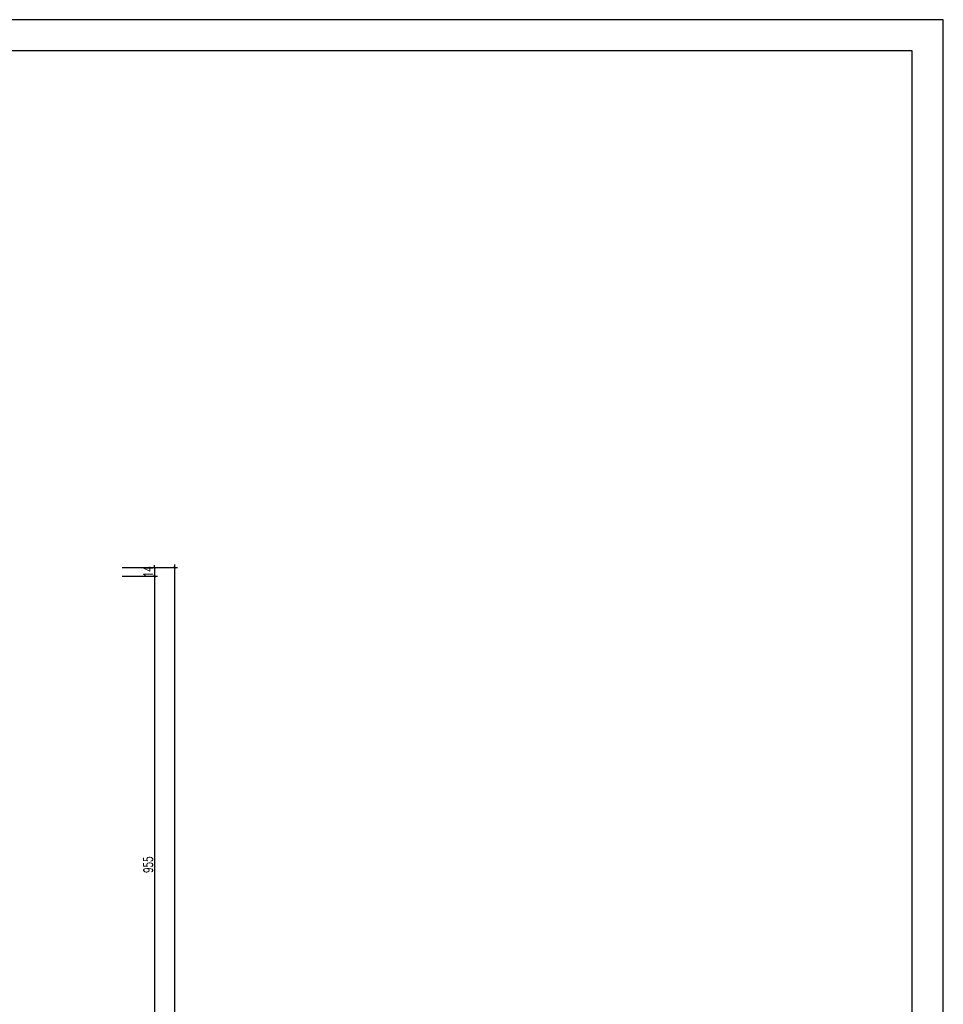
# Model space of a CAD drawing. Header units: millimetres. Extents: x 50026 to 146998, y 1038179 to 1573505.
# Tile 62 of 122: x 61306 to 62834, y 1043682 to 1045311. Entities that reach past the tile are written whole.
import ezdxf

# ---------------------------------------------------------------- set-up
doc = ezdxf.new("R2010")
doc.units = ezdxf.units.MM
doc.header["$LTSCALE"] = 0.025
doc.layers.add('SCIANA', color=5, linetype='Continuous')
doc.layers.add('ściany', color=5, linetype='Continuous')
doc.styles.add('ROMANS', font='romans.shx', dxfattribs={"width": 0.7})
doc.dimstyles.new('SIL', dxfattribs={"dimtxt": 15, "dimasz": 4, "dimexe": 5, "dimexo": 5, "dimgap": 3, "dimtad": 1, "dimdec": 4, "dimrnd": 0.5, "dimdsep": 46, "dimtxsty": 'ROMANS', "dimblk1": 'ARCHTICK', "dimblk2": 'ARCHTICK', "dimsah": 1, "dimcen": 5, "dimdle": 5, "dimclrd": 1, "dimclre": 1, "dimclrt": 2, "dimadec": 1, "dimazin": 0, "dimtfac": 0.013333, "dimtdec": 4, "dimtix": 1, "dimtmove": 0, "dimatfit": 3, "dimldrblk": 'ARCHTICK', "dimfxl": 0, "dimtolj": 1, "dimtzin": 0, "dimarcsym": 0})

# ---------------------------------------------------------------- blocks, each defined once
blk = doc.blocks.new('_ArchTick')
at = {"color": 0, "linetype": 'ByBlock', "const_width": 0.15}
blk.add_lwpolyline([(-0.5, -0.5), (0.5, 0.5)], dxfattribs=at)
blk = doc.blocks.new('*D169')
at = {"layer": 'Defpoints', "color": 0}
for p in [(61470.7, 1044404.9), (61470.7, 1044390.9), (61529.4, 1044390.9)]:
    blk.add_point(p, dxfattribs=at)
at = {"layer": 'ściany', "color": 1, "lineweight": -2}
for p, q in [((61529.4, 1044404.9), (61529.4, 1044408.9)), ((61475.7, 1044404.9), (61534.4, 1044404.9)), ((61475.7, 1044390.9), (61534.4, 1044390.9)), ((61529.4, 1044404.9), (61529.4, 1044390.9)), ((61529.4, 1044390.9), (61529.4, 1044386.9))]:
    blk.add_line(p, q, dxfattribs=at)
at = {"layer": 'ściany', "color": 1, "lineweight": -2, "xscale": 4, "yscale": 4, "zscale": 4}
for p, rotation in [((61529.4, 1044404.9), 270), ((61529.4, 1044390.9), 90)]:
    blk.add_blockref('_ArchTick', p, dxfattribs=dict(at, rotation=rotation))
at = {"layer": 'ściany', "color": 2, "insert": (61518.9, 1044397.9), "char_height": 15, "attachment_point": 5, "rotation": 90, "style": 'ROMANS'}
blk.add_mtext('\\A1;14', dxfattribs=at)
blk = doc.blocks.new('*D170')
at = {"layer": 'Defpoints', "color": 0}
for p in [(61470.7, 1044390.9), (61470.7, 1043435.9), (61529.4, 1043435.9)]:
    blk.add_point(p, dxfattribs=at)
at = {"layer": 'ściany', "color": 1, "lineweight": -2}
for p, q in [((61475.7, 1044390.9), (61534.4, 1044390.9)), ((61529.4, 1044395.9), (61529.4, 1043430.9)), ((61475.7, 1043435.9), (61534.4, 1043435.9))]:
    blk.add_line(p, q, dxfattribs=at)
at = {"layer": 'ściany', "color": 1, "lineweight": -2, "xscale": 4, "yscale": 4, "zscale": 4}
for p, rotation in [((61529.4, 1044390.9), 90), ((61529.4, 1043435.9), 270)]:
    blk.add_blockref('_ArchTick', p, dxfattribs=dict(at, rotation=rotation))
at = {"layer": 'ściany', "color": 2, "insert": (61518.9, 1043913.4), "char_height": 15, "attachment_point": 5, "rotation": 90, "style": 'ROMANS'}
blk.add_mtext('\\A1;955', dxfattribs=at)
blk = doc.blocks.new('*D174')
at = {"layer": 'Defpoints', "color": 0}
for p in [(61470.7, 1044404.9), (61470.7, 1042556.9), (61562.5, 1042556.9)]:
    blk.add_point(p, dxfattribs=at)
at = {"layer": 'ściany', "color": 1, "lineweight": -2}
for p, q in [((61562.5, 1044409.9), (61562.5, 1042551.9)), ((61475.7, 1044404.9), (61567.5, 1044404.9)), ((61475.7, 1042556.9), (61567.5, 1042556.9))]:
    blk.add_line(p, q, dxfattribs=at)
at = {"layer": 'ściany', "color": 1, "lineweight": -2, "xscale": 4, "yscale": 4, "zscale": 4}
for p, rotation in [((61562.5, 1044404.9), 90), ((61562.5, 1042556.9), 270)]:
    blk.add_blockref('_ArchTick', p, dxfattribs=dict(at, rotation=rotation))
at = {"layer": 'ściany', "color": 2, "insert": (61552, 1043480.9), "char_height": 15, "attachment_point": 5, "rotation": 90, "style": 'ROMANS'}
blk.add_mtext('\\A1;1848', dxfattribs=at)

msp = doc.modelspace()

# ---------------------------------------------------------------- linework, layer by layer
at = {"layer": 'SCIANA', "color": 2, "linetype": 'Continuous'}
for points in [[(57793.89943, 1041760.79484), (60313.89943, 1041760.79484), (62833.89943, 1041760.79484), (62833.89943, 1045311.47151), (60313.89943, 1045311.47151), (57793.89943, 1045311.47151)], [(58000.05102, 1041812.37127), (60313.89943, 1041812.37127), (62782.323, 1041812.37127), (62782.323, 1045259.89508), (60313.89943, 1045259.89508), (58000.05102, 1045259.89508)]]:
    msp.add_lwpolyline(points, close=True, dxfattribs=at)

# ---------------------------------------------------------------- dimensions: what is measured, and where the dimension line sits
at = {"layer": 'ściany', "color": 7}
for base, p2, picture, middle in [((61562.46315, 1042556.89863), (61470.65284, 1042556.89863), '*D174', (61551.96315, 1043480.89863)), ((61529.38974, 1044390.89863), (61470.65284, 1044390.89863), '*D169', (61518.88974, 1044397.89863))]:
    dim = msp.add_linear_dim(base=base, p1=(61470.65284, 1044404.89863), p2=p2, angle=90, dimstyle='SIL', dxfattribs=at)
    dim.commit()
    dim.dimension.update_dxf_attribs({"geometry": picture, "text_midpoint": middle})
dim = msp.add_linear_dim(base=(61529.38974, 1043435.89863), p1=(61470.65284, 1044390.89863), p2=(61470.65284, 1043435.89863), angle=90, dimstyle='SIL', override={"dimtmove": 1}, dxfattribs=at)
dim.commit()
dim.dimension.update_dxf_attribs({"geometry": '*D170', "text_midpoint": (61518.88974, 1043913.39863)})

doc.saveas('drawing.dxf')
